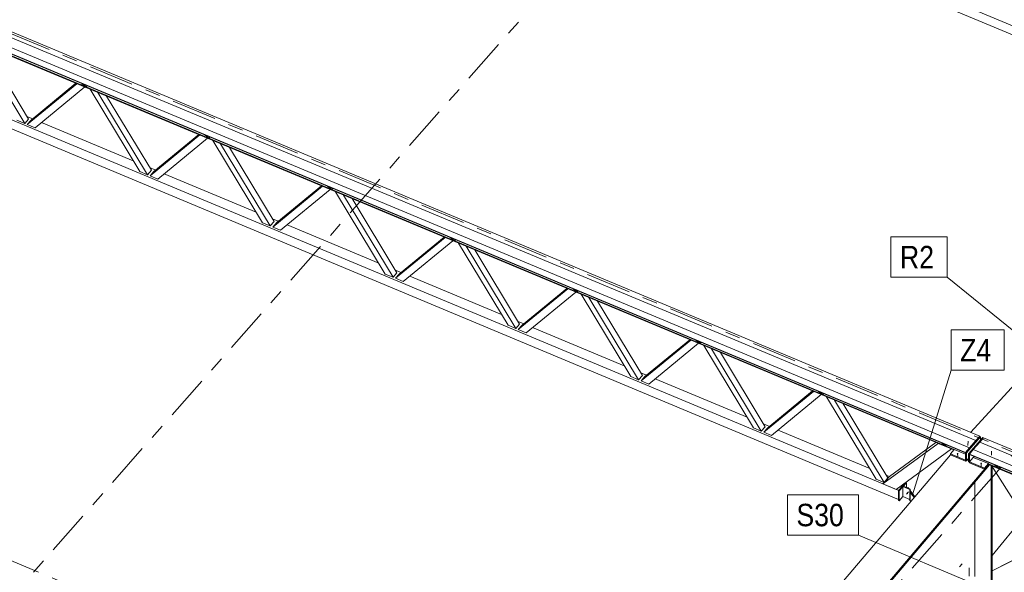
# Model space of a CAD drawing. Header units: millimetres. Extents: x -698 to 216, y -34 to 576.
# Tile 39 of 88: x -393 to -328, y 340 to 377. Entities that reach past the tile are written whole.
import ezdxf

# ---------------------------------------------------------------- set-up
doc = ezdxf.new("R2010")
doc.units = ezdxf.units.MM
for name, pattern in [('XKITLINE00', [0]), ('XKITLINE02', [4, 2, -2]), ('XKITLINE03', [6, 3, -1, 1, -1])]:
    doc.linetypes.add(name, pattern=pattern)
for name, color, linetype, lineweight in [('Element', 2, 'Continuous', 0), ('Spoina', 1, 'Continuous', 0), ('Znak elementu', 2, 'Continuous', 0), ('Śruba', 3, 'Continuous', 0)]:
    doc.layers.add(name, color=color, linetype=linetype, lineweight=lineweight)
doc.styles.add('ARIAL', font='ARIAL.TTF')

msp = doc.modelspace()

# ---------------------------------------------------------------- hatches: boundary and pattern name
at = {"layer": 'Śruba'}
for points in [[(-330.687, 347.774), (-330.698, 347.776), (-330.709, 347.779), (-330.718, 347.784), (-330.725, 347.79), (-330.731, 347.797), (-330.734, 347.805), (-330.735, 347.813), (-330.734, 347.821), (-330.731, 347.829), (-330.726, 347.836), (-330.719, 347.843), (-330.71, 347.848), (-330.7, 347.852), (-330.689, 347.854), (-330.678, 347.856), (-330.667, 347.855), (-330.656, 347.853), (-330.645, 347.849), (-330.636, 347.844), (-330.629, 347.838), (-330.623, 347.831), (-330.62, 347.824), (-330.619, 347.816), (-330.62, 347.808), (-330.623, 347.8), (-330.628, 347.792), (-330.635, 347.786), (-330.644, 347.781), (-330.654, 347.777), (-330.665, 347.774), (-330.676, 347.773)], [(-329.12, 347.119), (-329.131, 347.121), (-329.141, 347.125), (-329.15, 347.129), (-329.158, 347.136), (-329.163, 347.143), (-329.167, 347.15), (-329.168, 347.158), (-329.167, 347.166), (-329.164, 347.174), (-329.159, 347.181), (-329.152, 347.188), (-329.143, 347.193), (-329.133, 347.197), (-329.122, 347.2), (-329.111, 347.201), (-329.099, 347.2), (-329.088, 347.198), (-329.078, 347.195), (-329.069, 347.19), (-329.062, 347.184), (-329.056, 347.177), (-329.053, 347.169), (-329.051, 347.161), (-329.052, 347.153), (-329.055, 347.145), (-329.061, 347.138), (-329.068, 347.131), (-329.076, 347.126), (-329.086, 347.122), (-329.097, 347.119), (-329.109, 347.118)], [(-334.014, 345.198), (-334.007, 345.189), (-334.002, 345.18), (-333.998, 345.171), (-333.997, 345.162), (-333.997, 345.154), (-333.999, 345.146), (-334.003, 345.14), (-334.008, 345.136), (-334.015, 345.133), (-334.023, 345.132), (-334.032, 345.132), (-334.042, 345.135), (-334.052, 345.139), (-334.061, 345.145), (-334.07, 345.152), (-334.078, 345.16), (-334.085, 345.169), (-334.091, 345.178), (-334.094, 345.187), (-334.096, 345.196), (-334.096, 345.204), (-334.094, 345.211), (-334.09, 345.217), (-334.085, 345.222), (-334.078, 345.225), (-334.069, 345.226), (-334.06, 345.225), (-334.051, 345.223), (-334.041, 345.219), (-334.031, 345.213), (-334.022, 345.206)]]:
    msp.add_hatch(color=256, dxfattribs=at).paths.add_polyline_path(points, flags=17)

# ---------------------------------------------------------------- linework, layer by layer
at = {"layer": 'Element', "linetype": 'XKITLINE00', "lineweight": 0}
for p, q in [((-386.636, 401.331), (-311.922, 370.123)), ((-387.721, 401.179), (-311.924, 369.519)), ((-414.693, 384.316), (-329.458, 348.713)), ((-414.693, 384.316), (-329.458, 348.713)), ((-414.433, 384.599), (-329.199, 348.996)), ((-415.126, 383.825), (-329.891, 348.222)), ((-329.891, 348.222), (-415.125, 383.825)), ((-415.385, 383.519), (-330.151, 347.916)), ((-415.385, 383.496), (-330.15, 347.893)), ((-414.115, 382.871), (-330.905, 348.114)), ((-414.114, 382.822), (-330.935, 348.078)), ((-410.417, 376.428), (-334.62, 344.768)), ((-409.348, 376.586), (-334.618, 345.371)), ((-393.013, 369.897), (-396.329, 375.394)), ((-395.745, 375.15), (-392.754, 370.191)), ((-392.841, 369.825), (-389.525, 372.551)), ((-392.581, 370.119), (-389.59, 372.579)), ((-389.158, 372.541), (-389.186, 372.553)), ((-388.927, 372.35), (-389.186, 372.553)), ((-388.899, 372.338), (-389.158, 372.541)), ((-388.838, 372.407), (-388.899, 372.338)), ((-329.82, 349.256), (-308.206, 372.826)), ((-389.007, 372.335), (-392.323, 369.609)), ((-388.899, 372.338), (-388.927, 372.35)), ((-385.329, 366.687), (-388.645, 372.184)), ((-384.811, 366.471), (-388.127, 371.968)), ((-387.543, 371.724), (-384.551, 366.765)), ((-393.013, 369.897), (-393.531, 370.113)), ((-392.754, 370.191), (-393.013, 369.897)), ((-392.862, 370.371), (-392.473, 370.208)), ((-392.841, 369.825), (-392.581, 370.119)), ((-392.323, 369.609), (-392.841, 369.825)), ((-391.89, 369.965), (-385.762, 367.405)), ((-384.639, 366.399), (-381.322, 369.125)), ((-384.379, 366.693), (-381.388, 369.153)), ((-380.956, 369.114), (-380.984, 369.126)), ((-380.725, 368.924), (-380.984, 369.126)), ((-380.696, 368.912), (-380.956, 369.114)), ((-380.804, 368.909), (-384.121, 366.183)), ((-380.696, 368.912), (-380.725, 368.924)), ((-380.636, 368.981), (-380.696, 368.912)), ((-377.126, 363.261), (-380.442, 368.758)), ((-376.608, 363.045), (-379.924, 368.541)), ((-379.34, 368.297), (-376.349, 363.339)), ((-384.811, 366.471), (-385.329, 366.687)), ((-384.551, 366.765), (-384.811, 366.471)), ((-384.659, 366.944), (-384.271, 366.782)), ((-384.639, 366.399), (-384.379, 366.693)), ((-383.688, 366.539), (-377.559, 363.979)), ((-384.121, 366.183), (-384.639, 366.399)), ((-376.436, 362.973), (-373.12, 365.699)), ((-376.177, 363.267), (-373.185, 365.726)), ((-372.602, 365.483), (-375.918, 362.756)), ((-372.753, 365.688), (-372.782, 365.7)), ((-372.522, 365.498), (-372.782, 365.7)), ((-372.494, 365.486), (-372.753, 365.688)), ((-372.494, 365.486), (-372.522, 365.498)), ((-372.433, 365.555), (-372.494, 365.486)), ((-368.924, 359.835), (-372.24, 365.332)), ((-368.406, 359.619), (-371.722, 365.115)), ((-371.138, 364.871), (-368.147, 359.913)), ((-376.608, 363.045), (-377.126, 363.261)), ((-376.349, 363.339), (-376.608, 363.045)), ((-376.457, 363.518), (-376.069, 363.356)), ((-376.436, 362.973), (-376.177, 363.267)), ((-375.918, 362.756), (-376.436, 362.973)), ((-375.485, 363.112), (-369.357, 360.553)), ((-368.234, 359.547), (-364.918, 362.273)), ((-367.975, 359.841), (-364.983, 362.3)), ((-364.4, 362.057), (-367.716, 359.33)), ((-364.551, 362.262), (-364.579, 362.274)), ((-364.32, 362.072), (-364.579, 362.274)), ((-364.292, 362.06), (-364.551, 362.262)), ((-364.292, 362.06), (-364.32, 362.072)), ((-364.231, 362.129), (-364.292, 362.06)), ((-360.722, 356.409), (-364.038, 361.905)), ((-360.204, 356.192), (-363.52, 361.689)), ((-362.936, 361.445), (-359.944, 356.487)), ((-368.147, 359.913), (-368.406, 359.619)), ((-368.255, 360.092), (-367.866, 359.93)), ((-368.406, 359.619), (-368.924, 359.835)), ((-368.234, 359.547), (-367.975, 359.841)), ((-367.716, 359.33), (-368.234, 359.547)), ((-367.283, 359.686), (-361.155, 357.126)), ((-360.032, 356.121), (-356.715, 358.847)), ((-359.772, 356.415), (-356.781, 358.874)), ((-356.197, 358.631), (-359.514, 355.904)), ((-356.348, 358.836), (-356.377, 358.848)), ((-356.118, 358.646), (-356.377, 358.848)), ((-356.089, 358.634), (-356.348, 358.836)), ((-356.089, 358.634), (-356.118, 358.646)), ((-356.029, 358.702), (-356.089, 358.634)), ((-352.519, 352.983), (-355.835, 358.479)), ((-352.001, 352.766), (-355.318, 358.263)), ((-354.733, 358.019), (-351.742, 353.061)), ((-360.053, 356.666), (-359.664, 356.504)), ((-360.204, 356.192), (-360.722, 356.409)), ((-359.944, 356.487), (-360.204, 356.192)), ((-360.032, 356.121), (-359.772, 356.415)), ((-359.514, 355.904), (-360.032, 356.121)), ((-359.081, 356.26), (-352.952, 353.7)), ((-351.829, 352.694), (-348.513, 355.421)), ((-351.57, 352.989), (-348.578, 355.448)), ((-348.146, 355.41), (-348.175, 355.422)), ((-347.915, 355.219), (-348.175, 355.422)), ((-347.887, 355.207), (-348.146, 355.41)), ((-347.826, 355.276), (-347.887, 355.207)), ((-347.995, 355.204), (-351.311, 352.478)), ((-347.887, 355.207), (-347.915, 355.219)), ((-344.317, 349.557), (-347.633, 355.053)), ((-343.799, 349.34), (-347.115, 354.837)), ((-346.531, 354.593), (-343.54, 349.634)), ((-352.001, 352.766), (-352.519, 352.983)), ((-351.742, 353.061), (-352.001, 352.766)), ((-351.85, 353.24), (-351.462, 353.078)), ((-351.829, 352.694), (-351.57, 352.989)), ((-351.311, 352.478), (-351.829, 352.694)), ((-350.878, 352.834), (-344.75, 350.274)), ((-343.627, 349.268), (-340.311, 351.995)), ((-343.368, 349.563), (-340.376, 352.022)), ((-339.944, 351.984), (-339.972, 351.996)), ((-339.713, 351.793), (-339.972, 351.996)), ((-339.684, 351.781), (-339.944, 351.984)), ((-339.793, 351.778), (-343.109, 349.052)), ((-339.684, 351.781), (-339.713, 351.793)), ((-339.624, 351.85), (-339.684, 351.781)), ((-336.115, 346.13), (-339.431, 351.627)), ((-335.597, 345.914), (-338.913, 351.411)), ((-338.329, 351.167), (-335.337, 346.208)), ((-343.799, 349.34), (-344.317, 349.557)), ((-343.54, 349.634), (-343.799, 349.34)), ((-343.648, 349.814), (-343.259, 349.652)), ((-343.627, 349.268), (-343.368, 349.563)), ((-342.676, 349.408), (-336.548, 346.848)), ((-343.109, 349.052), (-343.627, 349.268)), ((-330.15, 347.91), (-329.199, 348.989)), ((-329.142, 348.965), (-330.093, 347.886)), ((-329.951, 347.827), (-329, 348.906)), ((-329.458, 348.713), (-329.891, 348.222)), ((-329.458, 348.713), (-329.199, 348.996)), ((-329.458, 348.695), (-329.458, 348.713)), ((-329.458, 348.695), (-329.458, 348.713)), ((-329.201, 348.606), (-328.942, 348.889)), ((-329.199, 348.996), (-329.199, 348.989)), ((-329.199, 348.989), (-329.142, 348.965)), ((-329.142, 348.744), (-329.142, 348.965)), ((-329, 348.906), (-328.947, 348.884)), ((-328.942, 348.889), (-243.707, 313.286)), ((-335.668, 345.81), (-331.981, 348.515)), ((-335.236, 346.3), (-332.131, 348.578)), ((-334.783, 345.44), (-331.096, 348.145)), ((-331.096, 348.145), (-331.981, 348.515)), ((-331.741, 348.557), (-331.77, 348.569)), ((-331.511, 348.367), (-331.77, 348.569)), ((-331.482, 348.355), (-331.741, 348.557)), ((-331.482, 348.355), (-331.511, 348.367)), ((-331.422, 348.424), (-331.482, 348.355)), ((-330.904, 348.116), (-331.163, 347.81)), ((-330.904, 348.116), (-330.15, 347.801)), ((-330.151, 347.916), (-329.891, 348.222)), ((-329.894, 347.809), (-329.635, 348.115)), ((-329.891, 348.222), (-329.891, 348.204)), ((-329.891, 348.204), (-329.891, 348.222)), ((-329.635, 348.115), (-244.4, 312.512)), ((-329.634, 348.115), (-329.202, 348.606)), ((-244.4, 312.512), (-329.634, 348.115)), ((-329.634, 348.115), (-329.634, 348.114)), ((-329.202, 348.606), (-243.967, 313.003)), ((-329.201, 348.605), (-329.201, 348.606)), ((-329.201, 348.606), (-243.967, 313.003)), ((-352.816, 322.237), (-331.162, 347.751)), ((-330.151, 347.388), (-331.163, 347.81)), ((-331.163, 347.81), (-331.162, 347.751)), ((-331.162, 347.751), (-330.15, 347.329)), ((-330.15, 347.893), (-330.151, 347.916)), ((-330.151, 347.388), (-330.15, 347.389)), ((-330.15, 347.329), (-330.151, 347.388)), ((-330.15, 347.366), (-330.15, 347.91)), ((-330.093, 347.886), (-330.15, 347.91)), ((-330.093, 347.342), (-330.15, 347.366)), ((-330.093, 347.342), (-330.093, 347.886)), ((-329.951, 347.504), (-330.093, 347.342)), ((-329.951, 347.283), (-329.951, 347.827)), ((-329.951, 347.827), (-329.894, 347.803)), ((-329.895, 347.281), (-329.635, 347.586)), ((-329.894, 347.809), (-329.894, 347.786)), ((-329.894, 347.809), (-244.659, 312.206)), ((-329.894, 347.282), (-329.894, 347.79)), ((-329.894, 347.786), (-244.659, 312.183)), ((-329.635, 347.586), (-328.624, 347.164)), ((-329.633, 347.585), (-329.574, 347.652)), ((-350.536, 321.285), (-328.618, 347.11)), ((-350.475, 321.259), (-328.557, 347.085)), ((-330.15, 347.329), (-330.127, 347.356)), ((-329.951, 347.283), (-329.894, 347.259)), ((-329.895, 347.281), (-329.893, 347.222)), ((-329.895, 347.281), (-328.883, 346.858)), ((-329.893, 347.222), (-328.882, 346.799)), ((-328.883, 346.858), (-328.624, 347.164)), ((-328.882, 346.799), (-328.883, 346.858)), ((-328.622, 347.105), (-328.882, 346.799)), ((-328.624, 347.164), (-328.622, 347.105)), ((-328.624, 347.161), (-245.414, 312.404)), ((-328.623, 347.112), (-245.444, 312.368)), ((-328.441, 338.914), (-328.441, 347.037)), ((-324.741, 341.246), (-328.426, 347.03)), ((-328.372, 338.993), (-328.372, 346.945)), ((-328.176, 347.068), (-328.205, 347.08)), ((-327.945, 346.878), (-328.205, 347.08)), ((-327.917, 346.866), (-328.176, 347.068)), ((-327.917, 346.866), (-327.945, 346.878)), ((-327.856, 346.935), (-327.917, 346.866)), ((-335.597, 345.914), (-336.115, 346.13)), ((-335.668, 345.81), (-335.236, 346.3)), ((-335.337, 346.208), (-335.597, 345.914)), ((-335.446, 346.388), (-335.236, 346.3)), ((-334.783, 345.44), (-335.668, 345.81)), ((-334.62, 345.369), (-334.145, 345.908)), ((-334.578, 345.351), (-334.102, 345.89)), ((-334.305, 345.66), (-334.331, 345.63)), ((-334.331, 344.965), (-334.331, 345.63)), ((-334.331, 345.63), (-333.868, 345.437)), ((-333.842, 345.466), (-334.305, 345.66)), ((-334.2, 345.868), (-334.186, 345.862)), ((-334.102, 345.89), (-334.145, 345.908)), ((-334.102, 345.575), (-334.102, 345.89)), ((-334.038, 345.548), (-334.015, 345.575)), ((-334.031, 345.545), (-333.999, 345.581)), ((-333.999, 345.581), (-334.015, 345.575)), ((-333.946, 345.51), (-333.999, 345.581)), ((-333.842, 345.466), (-333.868, 345.437)), ((-333.868, 345.437), (-333.868, 344.772)), ((-333.842, 344.801), (-333.842, 345.466)), ((-329.538, 339.613), (-329.538, 345.929)), ((-334.578, 345.351), (-334.62, 345.369)), ((-334.62, 344.704), (-334.62, 345.369)), ((-334.578, 344.686), (-334.578, 345.351)), ((-334.578, 344.686), (-334.331, 344.965)), ((-333.868, 344.772), (-334.331, 344.965)), ((-333.799, 344.643), (-333.907, 344.788)), ((-333.842, 344.801), (-333.868, 344.772)), ((-333.534, 344.956), (-333.842, 345.37)), ((-333.574, 344.909), (-333.842, 345.27)), ((-333.587, 344.894), (-333.842, 345.237)), ((-334.62, 344.704), (-334.578, 344.686)), ((-328.372, 341.03), (-326.252, 343.618)), ((-328.372, 340.009), (-325.207, 341.614)), ((-328.372, 340.001), (-325.207, 341.606))]:
    msp.add_line(p, q, dxfattribs=at)
at = {"layer": 'Spoina', "linetype": 'XKITLINE03', "lineweight": 0}
for p, q in [((-549.176, 440.752), (151.851, 147.93)), ((-494.267, 224.393), (-314.741, 428.042)), ((-472.588, 182.64), (-271.996, 410.187)), ((-428.088, 354.946), (-342.81, 319.325))]:
    msp.add_line(p, q, dxfattribs=at)
at = {"layer": 'Znak elementu', "linetype": 'XKITLINE00', "lineweight": 0}
for p, q in [((-335.134, 362.314), (-331.377, 362.314)), ((-335.134, 359.614), (-335.134, 362.314)), ((-331.377, 359.614), (-331.377, 362.314)), ((-335.134, 359.614), (-331.377, 359.614)), ((-324.306, 353.893), (-331.377, 359.614)), ((-331.114, 356.1), (-327.58, 356.1)), ((-331.114, 353.4), (-331.114, 356.1)), ((-327.58, 353.4), (-327.58, 356.1)), ((-333.702, 345.09), (-331.114, 353.4)), ((-331.114, 353.4), (-327.58, 353.4)), ((-342.052, 345.081), (-337.293, 345.081)), ((-342.052, 342.381), (-342.052, 345.081)), ((-337.293, 342.381), (-337.293, 345.081)), ((-342.052, 342.381), (-337.293, 342.381)), ((-328.633, 338.731), (-337.293, 342.381))]:
    msp.add_line(p, q, dxfattribs=at)
at = {"layer": 'Śruba', "linetype": 'XKITLINE02', "lineweight": 0}
for p, q in [((-329.988, 348.382), (-329.982, 348.66)), ((-328.421, 347.727), (-328.414, 348.006)), ((-330.379, 340.464), (-330.552, 340.268)), ((-329.908, 340.199), (-329.908, 339.655))]:
    msp.add_line(p, q, dxfattribs=at)
at = {"layer": 'Śruba', "linetype": 'XKITLINE00', "lineweight": 0}
for p, q in [((-330.672, 347.605), (-330.678, 347.87)), ((-329.105, 346.951), (-329.111, 347.216)), ((-334.092, 345.127), (-333.962, 345.275))]:
    msp.add_line(p, q, dxfattribs=at)

# ---------------------------------------------------------------- texts
at = {"layer": 'Znak elementu', "style": 'ARIAL', "width": 0.85}
for s, p in [('R2', (-334.534, 360.214)), ('Z4', (-330.514, 354)), ('S30', (-341.452, 342.981))]:
    msp.add_text(s, height=1.5, dxfattribs=at).set_placement(p)

doc.saveas('drawing.dxf')
